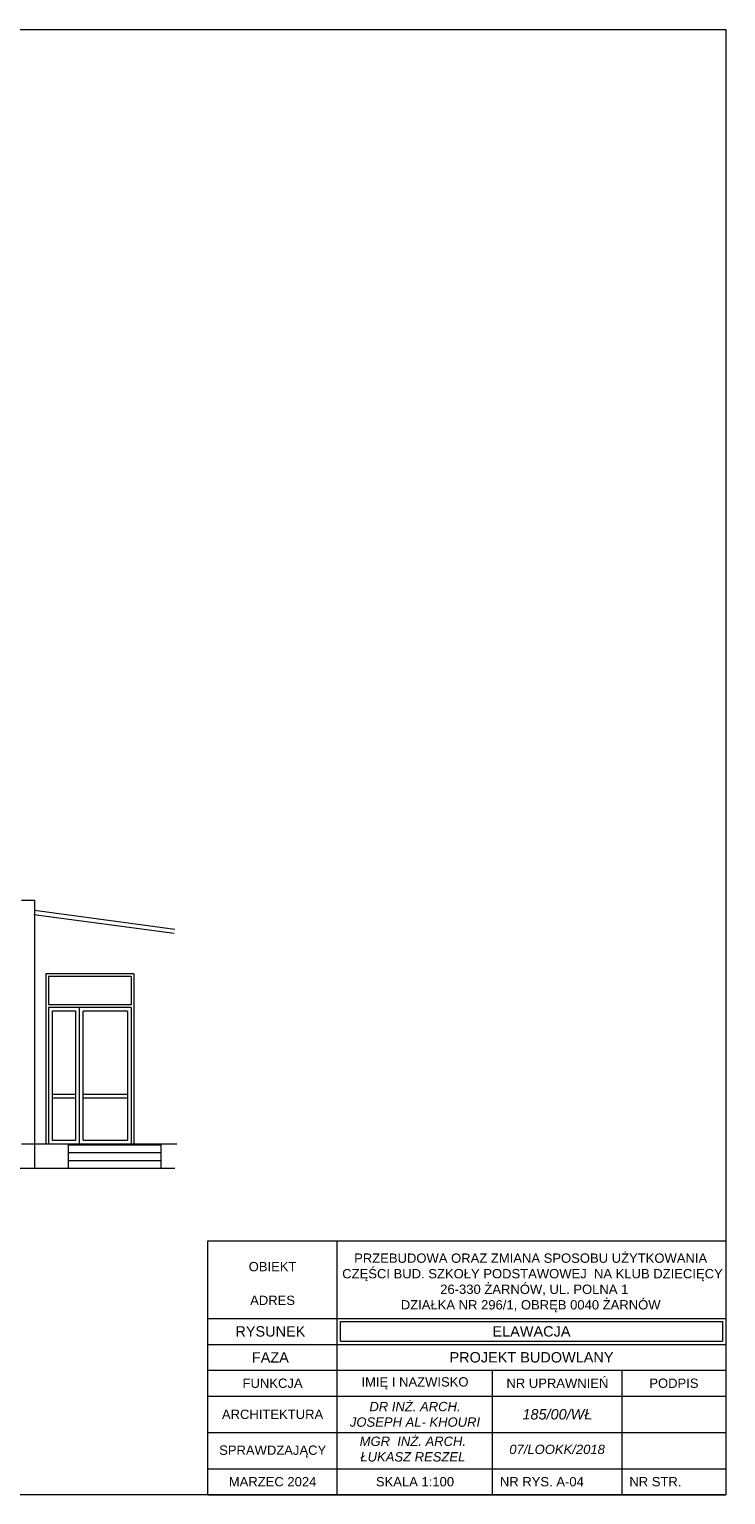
# Model space of a CAD drawing. Header units: millimetres. Extents: x 168402 to 202341, y 205146 to 229271.
# Tile 48 of 56: x 193474 to 194818, y 210556 to 213384. Entities that reach past the tile are written whole.
import ezdxf

# ---------------------------------------------------------------- set-up
doc = ezdxf.new("R2010")
doc.units = ezdxf.units.MM
doc.layers.get('0').update_dxf_attribs({"lineweight": 0})
doc.layers.add('LINIA CIENKA', color=7, linetype='Continuous', lineweight=13)
doc.layers.add('OPISY', color=251, linetype='Continuous', lineweight=9)
doc.styles.add('simplex', font='arial.ttf')

# ---------------------------------------------------------------- blocks, each defined once
blk = doc.blocks.new('G$C2A3AD980')
at = {"layer": 'LINIA CIENKA', "color": 252}
for p, q in [((20327.6, 1147), (20352.6, 1147)), ((20352.6, 1147), (20352.6, 630)), ((20622.9, 1082.9), (20351.6, 1119.1)), ((20624, 1090.8), (20352.6, 1127)), ((20374.7, 1005), (20374.7, 677)), ((20544.6, 1005), (20374.7, 1005)), ((20379.7, 1000), (20379.7, 945)), ((20539.6, 1000), (20379.7, 1000)), ((20539.6, 1000), (20539.6, 945)), ((20544.6, 1005), (20544.6, 677)), ((20539.6, 945), (20379.7, 945)), ((20379.7, 940), (20379.7, 677)), ((20539.6, 940), (20379.7, 940)), ((20439.6, 677), (20439.6, 940)), ((20539.6, 940), (20539.6, 677)), ((20386.7, 933), (20386.7, 684)), ((20432.6, 933), (20386.7, 933)), ((20432.6, 684), (20432.6, 933)), ((20532.6, 933), (20446.6, 933)), ((20446.6, 684), (20446.6, 933)), ((20532.6, 933), (20532.6, 684)), ((20432.6, 772), (20386.7, 772)), ((20432.6, 765), (20386.7, 765)), ((20532.6, 772), (20446.6, 772)), ((20532.6, 765), (20446.6, 765)), ((20386.7, 684), (20432.6, 684)), ((20446.6, 684), (20532.6, 684)), ((20327.6, 677), (20352.6, 677)), ((20343, 677), (20369.6, 677)), ((20352.6, 677), (20627.6, 677)), ((20379.7, 677), (20544.6, 677)), ((20379.7, 677), (20544.6, 677)), ((20417.6, 675), (20597.6, 675)), ((20597.6, 675), (20417.6, 675)), ((20417.6, 675), (20417.6, 630)), ((20417.6, 660), (20597.6, 660)), ((20597.6, 630), (20597.6, 675)), ((17857.6, 630), (20624, 630)), ((20417.6, 645), (20597.6, 645)), ((20687.6, 490), (21687.6, 490))]:
    blk.add_line(p, q, dxfattribs=at)
blk.add_lwpolyline([(17857.6, 0), (17857.6, 2827.4), (21687.6, 2827.4), (21687.6, 0)], close=True, dxfattribs=at)
at = {"layer": 'OPISY', "color": 252}
for p, q in [((20687.6, 0), (20687.6, 490)), ((20937.6, 0), (20937.6, 490)), ((21687.6, 420), (21687.6, 0)), ((20687.6, 340), (21687.6, 340)), ((20943.6, 296), (20943.6, 334)), ((20943.6, 334), (21681.6, 334)), ((21681.6, 334), (21681.6, 296)), ((20687.6, 290), (21687.6, 290)), ((20943.6, 296), (21681.6, 296)), ((20687.6, 240), (21687.6, 240)), ((21237.6, 0), (21237.6, 240)), ((21487.6, 0), (21487.6, 240)), ((20687.6, 190), (21687.6, 190)), ((20687.6, 120), (21687.6, 120)), ((20687.6, 50), (21687.6, 50)), ((20687.6, 0), (21687.6, 0))]:
    blk.add_line(p, q, dxfattribs=at)
at = {"layer": 'OPISY', "color": 252, "attachment_point": 5, "style": 'simplex'}
for s, insert, char_height, width in [('\\A1;PRZEBUDOWA ORAZ ZMIANA SPOSOBU UŻYTKOWANIA\\P CZĘŚCI BUD. SZKOŁY PODSTAWOWEJ  NA KLUB DZIECIĘCY  \\P  26-330 ŻARNÓW, UL. POLNA 1\\PDZIAŁKA NR 296/1, OBRĘB 0040 ŻARNÓW', (21311, 408.7), 18, 879.644), ('\\pxqc;OBIEKT', (20812.6, 440), 18, 250), ('\\pxqc;\\PADRES', (20812.6, 390), 18, 250), ('\\pxqc;RYSUNEK', (20808.3, 315), 20, 241.342), ('\\pxqc;ELAWACJA', (21312.6, 315), 20, 738), ('\\pxqc;FAZA', (20808.3, 265), 20, 241.342), ('\\pxqc;PROJEKT BUDOWLANY', (21312.6, 265), 20, 738), ('\\pxqc;IMIĘ I NAZWISKO', (21087.6, 215), 18, 300), ('\\pxqc;NR UPRAWNIEŃ', (21362.6, 215), 18, 250), ('\\pxqc;FUNKCJA', (20812.6, 215), 18, 250), ('\\pxqc;PODPIS', (21587.6, 215), 18, 200), ('\\pxqc;{\\fArial|b0|i1|c238|p34;DR INŻ. ARCH. \\PJOSEPH AL- KHOURI}', (21087.6, 155), 18, 300), ('\\pxqc;ARCHITEKTURA', (20812.6, 155), 18, 250), ('\\pxqc;{\\fArial|b0|i1|c238|p34;185/00/WŁ}', (21362.6, 155), 20, 250), ('\\pxqc;{\\fArial|b0|i1|c238|p34;MGR  INŻ. ARCH. \\PŁUKASZ RESZEL}', (21083.5, 88), 18, 300), ('SPRAWDZAJĄCY', (20812.8, 83.3), 18, 300), ('\\pxqc;{\\fArial|b0|i1|c238|p34;07/LOOKK/2018}', (21362, 87.4), 18, 300), ('\\pxqc;MARZEC 2024', (20812.6, 25), 18, 250), ('\\pxqc;SKALA 1:100', (21087.6, 25), 18, 300), ('\\pxql;  NR RYS. A-04', (21362.6, 25), 18, 250), ('\\pxql;  NR STR.', (21587.6, 25), 18, 200)]:
    blk.add_mtext(s, dxfattribs=dict(at, insert=insert, char_height=char_height, width=width))

msp = doc.modelspace()

# ---------------------------------------------------------------- block references
at = {"ltscale": 4}
msp.add_blockref('G$C2A3AD980', (173130.7, 210556.2), dxfattribs=at)

doc.saveas('drawing.dxf')
